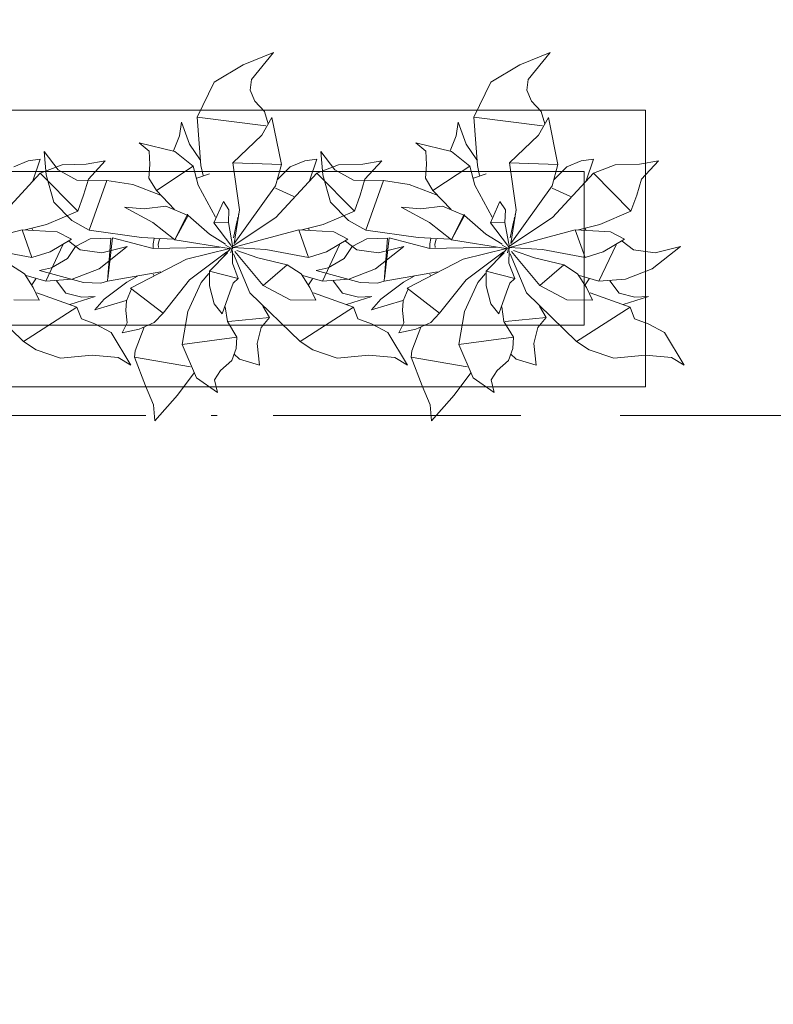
# Model space of a CAD drawing. Header units: millimetres. Extents: x 0 to 1184, y 0 to 836.
# Tile 16 of 86: x 155 to 167, y 530 to 546. Entities that reach past the tile are written whole.
import ezdxf
from ezdxf.xclip import XClip

# ---------------------------------------------------------------- set-up
doc = ezdxf.new("R2010")
doc.units = ezdxf.units.MM
doc.header["$MEASUREMENT"] = 0
doc.header["$XCLIPFRAME"] = 0
doc.linetypes.add('Штриховая', pattern=[5.644444, 2.822222, -2.822222])
doc.linetypes.add('Штрихпунктирная', pattern=[6.702778, 3.527778, -1.763889, 0, -1.411111])
for name, color, linetype in [('Интерьер - Мебель', 7, 'Continuous'), ('Элемент Модели - Зона', 7, 'Continuous'), ('Элемент Модели - Оси', 7, 'Continuous')]:
    doc.layers.add(name, color=color, linetype=linetype)

# ---------------------------------------------------------------- blocks, each defined once
blk = doc.blocks.new('Чертеж_4_4', base_point=(-278.479, 89.564))
at = {"layer": 'Интерьер - Мебель', "color": 252, "linetype": 'Continuous', "lineweight": 5}
for p, q in [((158.866, 545.464), (158.371, 545.262)), ((158.866, 545.464), (158.371, 545.262)), ((158.866, 545.464), (158.506, 545.025)), ((158.866, 545.464), (158.506, 545.025)), ((163.366, 545.464), (162.871, 545.262)), ((163.366, 545.464), (162.871, 545.262)), ((163.366, 545.464), (163.006, 545.025)), ((163.366, 545.464), (163.006, 545.025)), ((158.371, 545.262), (157.9, 544.98)), ((158.371, 545.262), (157.9, 544.98)), ((162.871, 545.262), (162.4, 544.98)), ((162.871, 545.262), (162.4, 544.98)), ((157.9, 544.98), (157.624, 544.413)), ((157.9, 544.98), (157.624, 544.413)), ((158.506, 545.025), (158.487, 544.852)), ((158.506, 545.025), (158.487, 544.852)), ((162.4, 544.98), (162.124, 544.413)), ((162.4, 544.98), (162.124, 544.413)), ((163.006, 545.025), (162.987, 544.852)), ((163.006, 545.025), (162.987, 544.852)), ((158.487, 544.852), (158.559, 544.674)), ((158.487, 544.852), (158.559, 544.674)), ((162.987, 544.852), (163.059, 544.674)), ((162.987, 544.852), (163.059, 544.674)), ((158.559, 544.674), (158.717, 544.503)), ((158.559, 544.674), (158.717, 544.503)), ((163.059, 544.674), (163.217, 544.503)), ((163.059, 544.674), (163.217, 544.503)), ((157.624, 544.413), (158.741, 544.272)), ((157.624, 544.413), (157.684, 543.629)), ((157.624, 544.413), (158.741, 544.272)), ((157.624, 544.413), (157.684, 543.629)), ((158.836, 544.408), (158.677, 544.12)), ((158.836, 544.408), (158.677, 544.12)), ((158.717, 544.503), (158.78, 544.306)), ((158.717, 544.503), (158.78, 544.306)), ((158.836, 544.408), (158.992, 543.645)), ((158.836, 544.408), (158.992, 543.645)), ((162.124, 544.413), (163.241, 544.272)), ((162.124, 544.413), (162.184, 543.629)), ((162.124, 544.413), (163.241, 544.272)), ((162.124, 544.413), (162.184, 543.629)), ((163.336, 544.408), (163.177, 544.12)), ((163.336, 544.408), (163.177, 544.12)), ((163.217, 544.503), (163.28, 544.306)), ((163.217, 544.503), (163.28, 544.306)), ((163.336, 544.408), (163.492, 543.645)), ((163.336, 544.408), (163.492, 543.645)), ((157.369, 544.334), (157.338, 544.11)), ((157.369, 544.334), (157.338, 544.11)), ((157.369, 544.334), (157.499, 543.976)), ((157.369, 544.334), (157.499, 543.976)), ((161.869, 544.334), (161.838, 544.11)), ((161.869, 544.334), (161.838, 544.11)), ((161.869, 544.334), (161.999, 543.976)), ((161.869, 544.334), (161.999, 543.976)), ((157.338, 544.11), (157.237, 543.863)), ((157.338, 544.11), (157.237, 543.863)), ((158.677, 544.12), (158.203, 543.668)), ((158.677, 544.12), (158.203, 543.668)), ((161.838, 544.11), (161.737, 543.863)), ((161.838, 544.11), (161.737, 543.863)), ((163.177, 544.12), (162.703, 543.668)), ((163.177, 544.12), (162.703, 543.668)), ((156.682, 543.994), (156.843, 543.859)), ((156.682, 543.994), (157.259, 543.852)), ((156.682, 543.994), (156.843, 543.859)), ((156.682, 543.994), (157.259, 543.852)), ((157.499, 543.976), (157.671, 543.721)), ((157.499, 543.976), (157.671, 543.721)), ((161.182, 543.994), (161.343, 543.859)), ((161.182, 543.994), (161.759, 543.852)), ((161.182, 543.994), (161.343, 543.859)), ((161.182, 543.994), (161.759, 543.852)), ((161.999, 543.976), (162.171, 543.721)), ((161.999, 543.976), (162.171, 543.721)), ((155.133, 543.854), (155.166, 543.475)), ((155.133, 543.854), (155.362, 543.554)), ((155.133, 543.854), (155.166, 543.475)), ((155.133, 543.854), (155.362, 543.554)), ((156.843, 543.859), (156.853, 543.644)), ((156.843, 543.859), (156.853, 543.644)), ((157.259, 543.852), (157.556, 543.614)), ((157.259, 543.852), (157.556, 543.614)), ((159.633, 543.854), (159.666, 543.475)), ((159.633, 543.854), (159.862, 543.554)), ((159.633, 543.854), (159.666, 543.475)), ((159.633, 543.854), (159.862, 543.554)), ((161.343, 543.859), (161.353, 543.644)), ((161.343, 543.859), (161.353, 543.644)), ((161.759, 543.852), (162.056, 543.614)), ((161.759, 543.852), (162.056, 543.614)), ((154.872, 543.702), (154.638, 543.603)), ((154.872, 543.702), (154.638, 543.603)), ((155.069, 543.732), (154.872, 543.702)), ((155.069, 543.732), (154.872, 543.702)), ((155.069, 543.732), (154.95, 543.377)), ((155.069, 543.732), (154.95, 543.377)), ((155.424, 543.639), (155.069, 543.503)), ((155.424, 543.639), (155.069, 543.503)), ((155.818, 543.651), (155.424, 543.639)), ((155.818, 543.651), (155.424, 543.639)), ((156.125, 543.705), (155.818, 543.651)), ((156.125, 543.705), (155.818, 543.651)), ((156.125, 543.705), (155.853, 543.405)), ((156.125, 543.705), (155.853, 543.405)), ((156.853, 543.644), (156.835, 543.423)), ((156.853, 543.644), (156.835, 543.423)), ((157.556, 543.614), (156.959, 543.22)), ((157.556, 543.614), (156.959, 543.22)), ((157.556, 543.614), (157.64, 543.306)), ((157.556, 543.614), (157.64, 543.306)), ((157.684, 543.629), (157.718, 543.464)), ((157.684, 543.629), (157.718, 543.464)), ((158.203, 543.668), (158.992, 543.645)), ((158.203, 543.668), (158.314, 542.907)), ((158.203, 543.668), (158.992, 543.645)), ((158.203, 543.668), (158.314, 542.907)), ((158.992, 543.645), (158.897, 543.298)), ((158.992, 543.645), (158.897, 543.298)), ((159.138, 543.603), (158.928, 543.397)), ((159.138, 543.603), (158.928, 543.397)), ((159.372, 543.702), (159.138, 543.603)), ((159.372, 543.702), (159.138, 543.603)), ((159.569, 543.732), (159.372, 543.702)), ((159.569, 543.732), (159.372, 543.702)), ((159.569, 543.732), (159.45, 543.377)), ((159.569, 543.732), (159.45, 543.377)), ((159.924, 543.639), (159.569, 543.503)), ((159.924, 543.639), (159.569, 543.503)), ((160.318, 543.651), (159.924, 543.639)), ((160.318, 543.651), (159.924, 543.639)), ((160.625, 543.705), (160.318, 543.651)), ((160.625, 543.705), (160.318, 543.651)), ((160.625, 543.705), (160.353, 543.405)), ((160.625, 543.705), (160.353, 543.405)), ((161.353, 543.644), (161.335, 543.423)), ((161.353, 543.644), (161.335, 543.423)), ((162.056, 543.614), (161.459, 543.22)), ((162.056, 543.614), (161.459, 543.22)), ((162.056, 543.614), (162.14, 543.306)), ((162.056, 543.614), (162.14, 543.306)), ((162.184, 543.629), (162.218, 543.464)), ((162.184, 543.629), (162.218, 543.464)), ((162.703, 543.668), (163.492, 543.645)), ((162.703, 543.668), (162.814, 542.907)), ((162.703, 543.668), (163.492, 543.645)), ((162.703, 543.668), (162.814, 542.907)), ((163.492, 543.645), (163.397, 543.298)), ((163.492, 543.645), (163.397, 543.298)), ((163.638, 543.603), (163.428, 543.397)), ((163.638, 543.603), (163.428, 543.397)), ((163.872, 543.702), (163.638, 543.603)), ((163.872, 543.702), (163.638, 543.603)), ((164.069, 543.732), (163.872, 543.702)), ((164.069, 543.732), (163.872, 543.702)), ((164.069, 543.732), (163.95, 543.377)), ((164.069, 543.732), (163.95, 543.377)), ((164.424, 543.639), (164.069, 543.503)), ((164.424, 543.639), (164.069, 543.503)), ((164.818, 543.651), (164.424, 543.639)), ((164.818, 543.651), (164.424, 543.639)), ((165.125, 543.705), (164.818, 543.651)), ((165.125, 543.705), (164.818, 543.651)), ((165.125, 543.705), (164.853, 543.405)), ((165.125, 543.705), (164.853, 543.405)), ((155.069, 543.503), (154.401, 542.78)), ((155.069, 543.503), (154.401, 542.78)), ((155.069, 543.503), (155.68, 542.885)), ((155.069, 543.503), (155.68, 542.885)), ((155.166, 543.475), (155.293, 543.032)), ((155.166, 543.475), (155.293, 543.032)), ((155.362, 543.554), (155.666, 543.389)), ((155.362, 543.554), (155.666, 543.389)), ((157.824, 543.493), (157.617, 543.422)), ((157.824, 543.493), (157.617, 543.422)), ((159.569, 543.503), (158.901, 542.78)), ((159.569, 543.503), (158.901, 542.78)), ((159.569, 543.503), (160.18, 542.885)), ((159.569, 543.503), (160.18, 542.885)), ((159.666, 543.475), (159.793, 543.032)), ((159.666, 543.475), (159.793, 543.032)), ((159.862, 543.554), (160.166, 543.389)), ((159.862, 543.554), (160.166, 543.389)), ((162.324, 543.493), (162.117, 543.422)), ((162.324, 543.493), (162.117, 543.422)), ((164.069, 543.503), (163.401, 542.78)), ((164.069, 543.503), (163.401, 542.78)), ((164.069, 543.503), (164.68, 542.885)), ((164.069, 543.503), (164.68, 542.885)), ((155.666, 543.389), (156.154, 543.385)), ((155.666, 543.389), (156.154, 543.385)), ((155.853, 543.405), (155.773, 543.147)), ((155.853, 543.405), (155.773, 543.147)), ((156.154, 543.385), (155.868, 542.576)), ((156.154, 543.385), (155.868, 542.576)), ((156.154, 543.385), (156.574, 543.319)), ((156.154, 543.385), (156.574, 543.319)), ((156.574, 543.319), (157.029, 543.143)), ((156.574, 543.319), (157.029, 543.143)), ((156.835, 543.423), (156.959, 543.22)), ((156.835, 543.423), (156.959, 543.22)), ((157.64, 543.306), (157.923, 542.788)), ((157.64, 543.306), (157.923, 542.788)), ((158.897, 543.298), (158.225, 542.357)), ((158.897, 543.298), (158.225, 542.357)), ((160.166, 543.389), (160.654, 543.385)), ((160.166, 543.389), (160.654, 543.385)), ((160.353, 543.405), (160.273, 543.147)), ((160.353, 543.405), (160.273, 543.147)), ((160.654, 543.385), (160.368, 542.576)), ((160.654, 543.385), (160.368, 542.576)), ((160.654, 543.385), (161.074, 543.319)), ((160.654, 543.385), (161.074, 543.319)), ((161.074, 543.319), (161.529, 543.143)), ((161.074, 543.319), (161.529, 543.143)), ((161.335, 543.423), (161.459, 543.22)), ((161.335, 543.423), (161.459, 543.22)), ((162.14, 543.306), (162.423, 542.788)), ((162.14, 543.306), (162.423, 542.788)), ((163.397, 543.298), (162.725, 542.357)), ((163.397, 543.298), (162.725, 542.357)), ((164.853, 543.405), (164.773, 543.147)), ((164.853, 543.405), (164.773, 543.147)), ((155.773, 543.147), (155.68, 542.885)), ((155.773, 543.147), (155.68, 542.885)), ((156.959, 543.22), (157.253, 542.913)), ((156.959, 543.22), (157.253, 542.913)), ((158.896, 543.261), (159.197, 543.123)), ((158.896, 543.261), (159.197, 543.123)), ((160.273, 543.147), (160.18, 542.885)), ((160.273, 543.147), (160.18, 542.885)), ((161.459, 543.22), (161.753, 542.913)), ((161.459, 543.22), (161.753, 542.913)), ((163.396, 543.261), (163.697, 543.123)), ((163.396, 543.261), (163.697, 543.123)), ((164.773, 543.147), (164.68, 542.885)), ((164.773, 543.147), (164.68, 542.885)), ((155.293, 543.032), (155.582, 542.731)), ((155.293, 543.032), (155.582, 542.731)), ((156.44, 542.952), (156.759, 542.924)), ((156.44, 542.952), (156.904, 542.701)), ((156.44, 542.952), (156.759, 542.924)), ((156.44, 542.952), (156.904, 542.701)), ((157.115, 542.964), (156.759, 542.924)), ((157.115, 542.964), (156.759, 542.924)), ((157.115, 542.964), (157.474, 542.812)), ((157.115, 542.964), (157.474, 542.812)), ((158.049, 543.044), (157.894, 542.697)), ((158.049, 543.044), (157.894, 542.697)), ((158.049, 543.044), (158.137, 542.906)), ((158.049, 543.044), (158.137, 542.906)), ((159.793, 543.032), (160.082, 542.731)), ((159.793, 543.032), (160.082, 542.731)), ((160.94, 542.952), (161.259, 542.924)), ((160.94, 542.952), (161.404, 542.701)), ((160.94, 542.952), (161.259, 542.924)), ((160.94, 542.952), (161.404, 542.701)), ((161.615, 542.964), (161.259, 542.924)), ((161.615, 542.964), (161.259, 542.924)), ((161.615, 542.964), (161.974, 542.812)), ((161.615, 542.964), (161.974, 542.812)), ((162.549, 543.044), (162.394, 542.697)), ((162.549, 543.044), (162.394, 542.697)), ((162.549, 543.044), (162.637, 542.906)), ((162.549, 543.044), (162.637, 542.906)), ((155.68, 542.885), (155.174, 542.668)), ((155.68, 542.885), (155.174, 542.668)), ((157.467, 542.834), (157.261, 542.416)), ((157.467, 542.834), (157.261, 542.416)), ((157.474, 542.812), (157.261, 542.416)), ((157.474, 542.812), (157.261, 542.416)), ((157.467, 542.834), (157.474, 542.812)), ((157.467, 542.834), (157.474, 542.812)), ((157.474, 542.812), (157.821, 542.512)), ((157.474, 542.812), (157.821, 542.512)), ((158.137, 542.906), (158.13, 542.699)), ((158.137, 542.906), (158.13, 542.699)), ((158.314, 542.907), (158.225, 542.357)), ((158.314, 542.907), (158.225, 542.357)), ((158.286, 542.788), (158.278, 542.749)), ((158.286, 542.788), (158.278, 542.749)), ((158.299, 542.846), (158.295, 542.826)), ((158.299, 542.846), (158.295, 542.826)), ((158.311, 542.904), (158.309, 542.894)), ((158.311, 542.904), (158.309, 542.894)), ((160.18, 542.885), (159.674, 542.668)), ((160.18, 542.885), (159.674, 542.668)), ((161.967, 542.834), (161.761, 542.416)), ((161.967, 542.834), (161.761, 542.416)), ((161.974, 542.812), (161.761, 542.416)), ((161.974, 542.812), (161.761, 542.416)), ((161.967, 542.834), (161.974, 542.812)), ((161.967, 542.834), (161.974, 542.812)), ((161.974, 542.812), (162.321, 542.512)), ((161.974, 542.812), (162.321, 542.512)), ((162.637, 542.906), (162.63, 542.699)), ((162.637, 542.906), (162.63, 542.699)), ((162.814, 542.907), (162.725, 542.357)), ((162.814, 542.907), (162.725, 542.357)), ((162.786, 542.788), (162.778, 542.749)), ((162.786, 542.788), (162.778, 542.749)), ((162.799, 542.846), (162.795, 542.826)), ((162.799, 542.846), (162.795, 542.826)), ((162.811, 542.904), (162.809, 542.894)), ((162.811, 542.904), (162.809, 542.894)), ((164.68, 542.885), (164.174, 542.668)), ((164.68, 542.885), (164.174, 542.668)), ((155.174, 542.668), (154.826, 542.579)), ((155.174, 542.668), (154.826, 542.579)), ((155.582, 542.731), (155.868, 542.576)), ((155.582, 542.731), (155.868, 542.576)), ((156.904, 542.701), (157.261, 542.416)), ((156.904, 542.701), (157.261, 542.416)), ((158.13, 542.699), (157.894, 542.697)), ((158.13, 542.699), (157.894, 542.697)), ((157.894, 542.697), (158.172, 542.331)), ((157.894, 542.697), (158.172, 542.331)), ((158.13, 542.699), (158.202, 542.291)), ((158.13, 542.699), (158.202, 542.291)), ((158.901, 542.78), (158.207, 542.323)), ((158.901, 542.78), (158.207, 542.323)), ((158.274, 542.73), (158.212, 542.45)), ((158.274, 542.73), (158.212, 542.45)), ((159.674, 542.668), (159.326, 542.579)), ((159.674, 542.668), (159.326, 542.579)), ((160.082, 542.731), (160.368, 542.576)), ((160.082, 542.731), (160.368, 542.576)), ((161.404, 542.701), (161.761, 542.416)), ((161.404, 542.701), (161.761, 542.416)), ((162.63, 542.699), (162.394, 542.697)), ((162.63, 542.699), (162.394, 542.697)), ((162.394, 542.697), (162.672, 542.331)), ((162.394, 542.697), (162.672, 542.331)), ((162.63, 542.699), (162.702, 542.291)), ((162.63, 542.699), (162.702, 542.291)), ((163.401, 542.78), (162.707, 542.323)), ((163.401, 542.78), (162.707, 542.323)), ((162.774, 542.73), (162.712, 542.45)), ((162.774, 542.73), (162.712, 542.45)), ((164.174, 542.668), (163.826, 542.579)), ((164.174, 542.668), (163.826, 542.579)), ((154.774, 542.582), (153.702, 542.291)), ((154.774, 542.582), (153.702, 542.291)), ((154.774, 542.582), (155.345, 542.548)), ((154.774, 542.582), (154.932, 542.133)), ((154.774, 542.582), (155.345, 542.548)), ((154.774, 542.582), (154.932, 542.133)), ((154.935, 542.61), (154.947, 542.573)), ((154.935, 542.61), (154.947, 542.573)), ((155.345, 542.548), (155.576, 542.428)), ((155.345, 542.548), (155.576, 542.428)), ((155.868, 542.576), (156.717, 542.456)), ((155.868, 542.576), (156.717, 542.456)), ((157.821, 542.512), (158.084, 542.346)), ((157.821, 542.512), (158.084, 542.346)), ((159.274, 542.582), (158.202, 542.291)), ((159.274, 542.582), (158.202, 542.291)), ((159.274, 542.582), (159.845, 542.548)), ((159.274, 542.582), (159.432, 542.133)), ((159.274, 542.582), (159.845, 542.548)), ((159.274, 542.582), (159.432, 542.133)), ((159.435, 542.61), (159.447, 542.573)), ((159.435, 542.61), (159.447, 542.573)), ((159.845, 542.548), (160.076, 542.428)), ((159.845, 542.548), (160.076, 542.428)), ((160.368, 542.576), (161.217, 542.456)), ((160.368, 542.576), (161.217, 542.456)), ((162.321, 542.512), (162.584, 542.346)), ((162.321, 542.512), (162.584, 542.346)), ((163.774, 542.582), (162.702, 542.291)), ((163.774, 542.582), (162.702, 542.291)), ((163.774, 542.582), (164.345, 542.548)), ((163.774, 542.582), (163.932, 542.133)), ((163.774, 542.582), (164.345, 542.548)), ((163.774, 542.582), (163.932, 542.133)), ((163.935, 542.61), (163.947, 542.573)), ((163.935, 542.61), (163.947, 542.573)), ((164.345, 542.548), (164.576, 542.428)), ((164.345, 542.548), (164.576, 542.428)), ((155.439, 542.335), (155.159, 541.748)), ((155.439, 542.335), (155.159, 541.748)), ((155.576, 542.428), (155.229, 542.221)), ((155.576, 542.428), (155.229, 542.221)), ((155.643, 542.31), (155.514, 542.113)), ((155.643, 542.31), (155.514, 542.113)), ((155.535, 542.396), (155.72, 542.254)), ((155.535, 542.396), (155.72, 542.254)), ((155.883, 542.434), (155.643, 542.31)), ((155.883, 542.434), (155.643, 542.31)), ((156.219, 542.446), (155.883, 542.434)), ((156.219, 542.446), (155.883, 542.434)), ((156.484, 542.31), (156.026, 541.946)), ((156.484, 542.31), (156.026, 541.946)), ((156.484, 542.31), (156.074, 542.209)), ((156.484, 542.31), (156.074, 542.209)), ((156.219, 542.446), (156.163, 541.746)), ((156.219, 542.446), (156.163, 541.746)), ((156.247, 542.452), (156.168, 541.784)), ((156.247, 542.452), (156.168, 541.784)), ((156.247, 542.452), (156.909, 542.28)), ((156.247, 542.452), (156.909, 542.28)), ((156.717, 542.456), (157.237, 542.428)), ((156.717, 542.456), (157.237, 542.428)), ((156.922, 542.44), (156.905, 542.352)), ((156.922, 542.44), (156.905, 542.352)), ((156.905, 542.352), (156.908, 542.285)), ((156.905, 542.352), (156.908, 542.285)), ((157.008, 542.429), (156.991, 542.348)), ((157.008, 542.429), (156.991, 542.348)), ((156.991, 542.348), (156.995, 542.292)), ((156.991, 542.348), (156.995, 542.292)), ((157.261, 542.416), (158.145, 542.278)), ((157.261, 542.416), (158.145, 542.278)), ((158.085, 542.333), (158.205, 542.269)), ((158.085, 542.333), (158.205, 542.269)), ((158.174, 542.326), (158.205, 542.269)), ((158.174, 542.326), (158.205, 542.269)), ((158.197, 542.316), (158.192, 542.296)), ((158.197, 542.316), (158.192, 542.296)), ((159.939, 542.335), (159.659, 541.748)), ((159.939, 542.335), (159.659, 541.748)), ((160.076, 542.428), (159.729, 542.221)), ((160.076, 542.428), (159.729, 542.221)), ((160.143, 542.31), (160.014, 542.113)), ((160.143, 542.31), (160.014, 542.113)), ((160.035, 542.396), (160.22, 542.254)), ((160.035, 542.396), (160.22, 542.254)), ((160.383, 542.434), (160.143, 542.31)), ((160.383, 542.434), (160.143, 542.31)), ((160.719, 542.446), (160.383, 542.434)), ((160.719, 542.446), (160.383, 542.434)), ((160.984, 542.31), (160.526, 541.946)), ((160.984, 542.31), (160.526, 541.946)), ((160.984, 542.31), (160.574, 542.209)), ((160.984, 542.31), (160.574, 542.209)), ((160.719, 542.446), (160.663, 541.746)), ((160.719, 542.446), (160.663, 541.746)), ((160.747, 542.452), (160.668, 541.784)), ((160.747, 542.452), (160.668, 541.784)), ((160.747, 542.452), (161.409, 542.28)), ((160.747, 542.452), (161.409, 542.28)), ((161.217, 542.456), (161.737, 542.428)), ((161.217, 542.456), (161.737, 542.428)), ((161.422, 542.44), (161.405, 542.352)), ((161.422, 542.44), (161.405, 542.352)), ((161.405, 542.352), (161.408, 542.285)), ((161.405, 542.352), (161.408, 542.285)), ((161.508, 542.429), (161.491, 542.348)), ((161.508, 542.429), (161.491, 542.348)), ((161.491, 542.348), (161.495, 542.292)), ((161.491, 542.348), (161.495, 542.292)), ((161.761, 542.416), (162.645, 542.278)), ((161.761, 542.416), (162.645, 542.278)), ((162.585, 542.333), (162.705, 542.269)), ((162.585, 542.333), (162.705, 542.269)), ((162.674, 542.326), (162.705, 542.269)), ((162.674, 542.326), (162.705, 542.269)), ((162.697, 542.316), (162.692, 542.296)), ((162.697, 542.316), (162.692, 542.296)), ((164.439, 542.335), (164.159, 541.748)), ((164.439, 542.335), (164.159, 541.748)), ((164.576, 542.428), (164.229, 542.221)), ((164.576, 542.428), (164.229, 542.221)), ((164.535, 542.396), (164.72, 542.254)), ((164.535, 542.396), (164.72, 542.254)), ((165.484, 542.31), (165.026, 541.946)), ((165.484, 542.31), (165.026, 541.946)), ((165.484, 542.31), (165.074, 542.209)), ((165.484, 542.31), (165.074, 542.209)), ((154.242, 542.263), (154.932, 542.133)), ((154.242, 542.263), (154.932, 542.133)), ((155.229, 542.221), (154.932, 542.133)), ((155.229, 542.221), (154.932, 542.133)), ((155.72, 542.254), (156.074, 542.209)), ((155.72, 542.254), (156.074, 542.209)), ((157.99, 542.298), (156.909, 542.28)), ((157.99, 542.298), (156.909, 542.28)), ((158.153, 542.279), (157.449, 542.106)), ((158.153, 542.279), (157.449, 542.106)), ((158.108, 542.221), (157.499, 541.767)), ((158.108, 542.221), (157.499, 541.767)), ((158.118, 542.207), (157.823, 541.909)), ((158.118, 542.207), (157.823, 541.909)), ((158.164, 542.277), (158.038, 542.131)), ((158.164, 542.277), (158.038, 542.131)), ((158.188, 542.277), (158.171, 542.208)), ((158.188, 542.277), (158.171, 542.208)), ((158.194, 542.301), (158.202, 542.291)), ((158.194, 542.301), (158.202, 542.291)), ((158.2, 542.244), (158.195, 542.037)), ((158.2, 542.244), (158.195, 542.037)), ((158.202, 542.291), (158.742, 542.263)), ((158.202, 542.291), (158.742, 542.263)), ((158.215, 542.188), (158.482, 541.555)), ((158.215, 542.188), (158.482, 541.555)), ((158.238, 542.229), (158.695, 541.673)), ((158.238, 542.229), (158.695, 541.673)), ((158.266, 542.247), (158.609, 542.126)), ((158.266, 542.247), (158.609, 542.126)), ((158.742, 542.263), (159.432, 542.133)), ((158.742, 542.263), (159.432, 542.133)), ((159.729, 542.221), (159.432, 542.133)), ((159.729, 542.221), (159.432, 542.133)), ((160.22, 542.254), (160.574, 542.209)), ((160.22, 542.254), (160.574, 542.209)), ((162.49, 542.298), (161.409, 542.28)), ((162.49, 542.298), (161.409, 542.28)), ((162.653, 542.279), (161.949, 542.106)), ((162.653, 542.279), (161.949, 542.106)), ((162.608, 542.221), (161.999, 541.767)), ((162.608, 542.221), (161.999, 541.767)), ((162.618, 542.207), (162.323, 541.909)), ((162.618, 542.207), (162.323, 541.909)), ((162.664, 542.277), (162.538, 542.131)), ((162.664, 542.277), (162.538, 542.131)), ((162.688, 542.277), (162.671, 542.208)), ((162.688, 542.277), (162.671, 542.208)), ((162.694, 542.301), (162.702, 542.291)), ((162.694, 542.301), (162.702, 542.291)), ((162.7, 542.244), (162.695, 542.037)), ((162.7, 542.244), (162.695, 542.037)), ((162.702, 542.291), (163.242, 542.263)), ((162.702, 542.291), (163.242, 542.263)), ((162.715, 542.188), (162.982, 541.555)), ((162.715, 542.188), (162.982, 541.555)), ((162.738, 542.229), (163.195, 541.673)), ((162.738, 542.229), (163.195, 541.673)), ((162.766, 542.247), (163.109, 542.126)), ((162.766, 542.247), (163.109, 542.126)), ((163.242, 542.263), (163.932, 542.133)), ((163.242, 542.263), (163.932, 542.133)), ((164.229, 542.221), (163.932, 542.133)), ((164.229, 542.221), (163.932, 542.133)), ((164.72, 542.254), (165.074, 542.209)), ((164.72, 542.254), (165.074, 542.209)), ((154.588, 542.011), (154.812, 541.866)), ((154.588, 542.011), (154.812, 541.866)), ((155.514, 542.113), (155.253, 541.961)), ((155.514, 542.113), (155.253, 541.961)), ((157.449, 542.106), (156.539, 541.633)), ((157.449, 542.106), (156.539, 541.633)), ((158.195, 542.037), (158.288, 541.791)), ((158.195, 542.037), (158.288, 541.791)), ((158.609, 542.126), (159.088, 542.011)), ((158.609, 542.126), (159.088, 542.011)), ((159.088, 542.011), (158.695, 541.673)), ((159.088, 542.011), (158.695, 541.673)), ((159.088, 542.011), (159.312, 541.866)), ((159.088, 542.011), (159.312, 541.866)), ((160.014, 542.113), (159.753, 541.961)), ((160.014, 542.113), (159.753, 541.961)), ((161.949, 542.106), (161.039, 541.633)), ((161.949, 542.106), (161.039, 541.633)), ((162.695, 542.037), (162.788, 541.791)), ((162.695, 542.037), (162.788, 541.791)), ((163.109, 542.126), (163.588, 542.011)), ((163.109, 542.126), (163.588, 542.011)), ((163.588, 542.011), (163.195, 541.673)), ((163.588, 542.011), (163.195, 541.673)), ((163.588, 542.011), (163.812, 541.866)), ((163.588, 542.011), (163.812, 541.866)), ((154.812, 541.866), (154.957, 541.644)), ((154.812, 541.866), (154.957, 541.644)), ((154.842, 541.836), (155.159, 541.748)), ((154.842, 541.836), (155.159, 541.748)), ((155.253, 541.961), (155.06, 541.919)), ((155.253, 541.961), (155.06, 541.919)), ((155.06, 541.919), (155.772, 541.722)), ((155.06, 541.919), (155.772, 541.722)), ((156.026, 541.946), (155.592, 541.78)), ((156.026, 541.946), (155.592, 541.78)), ((157.034, 541.897), (156.163, 541.746)), ((157.034, 541.897), (156.163, 541.746)), ((156.651, 541.827), (156.478, 541.729)), ((156.651, 541.827), (156.478, 541.729)), ((156.907, 541.86), (156.92, 541.84)), ((156.907, 541.86), (156.92, 541.84)), ((157.815, 541.87), (157.69, 541.723)), ((157.815, 541.87), (157.69, 541.723)), ((157.823, 541.909), (158.288, 541.791)), ((157.823, 541.909), (157.826, 541.668)), ((157.823, 541.909), (158.288, 541.791)), ((157.823, 541.909), (157.826, 541.668)), ((159.312, 541.866), (159.457, 541.644)), ((159.312, 541.866), (159.457, 541.644)), ((159.342, 541.836), (159.659, 541.748)), ((159.342, 541.836), (159.659, 541.748)), ((159.753, 541.961), (159.56, 541.919)), ((159.753, 541.961), (159.56, 541.919)), ((159.56, 541.919), (160.272, 541.722)), ((159.56, 541.919), (160.272, 541.722)), ((160.526, 541.946), (160.092, 541.78)), ((160.526, 541.946), (160.092, 541.78)), ((161.534, 541.897), (160.663, 541.746)), ((161.534, 541.897), (160.663, 541.746)), ((161.151, 541.827), (160.978, 541.729)), ((161.151, 541.827), (160.978, 541.729)), ((161.407, 541.86), (161.42, 541.84)), ((161.407, 541.86), (161.42, 541.84)), ((162.315, 541.87), (162.19, 541.723)), ((162.315, 541.87), (162.19, 541.723)), ((162.323, 541.909), (162.788, 541.791)), ((162.323, 541.909), (162.326, 541.668)), ((162.323, 541.909), (162.788, 541.791)), ((162.323, 541.909), (162.326, 541.668)), ((163.812, 541.866), (163.957, 541.644)), ((163.812, 541.866), (163.957, 541.644)), ((163.842, 541.836), (164.159, 541.748)), ((163.842, 541.836), (164.159, 541.748)), ((165.026, 541.946), (164.592, 541.78)), ((165.026, 541.946), (164.592, 541.78)), ((155.001, 541.783), (154.934, 541.686)), ((155.001, 541.783), (154.934, 541.686)), ((155.592, 541.78), (155.159, 541.748)), ((155.592, 541.78), (155.159, 541.748)), ((155.337, 541.751), (155.488, 541.552)), ((155.337, 541.751), (155.488, 541.552)), ((155.772, 541.722), (156.056, 541.711)), ((155.772, 541.722), (156.056, 541.711)), ((156.163, 541.746), (156.056, 541.711)), ((156.163, 541.746), (156.056, 541.711)), ((156.478, 541.729), (156.108, 541.456)), ((156.478, 541.729), (156.108, 541.456)), ((157.499, 541.767), (157.067, 541.227)), ((157.499, 541.767), (157.067, 541.227)), ((157.69, 541.723), (157.472, 541.254)), ((157.69, 541.723), (157.472, 541.254)), ((157.826, 541.668), (157.901, 541.378)), ((157.826, 541.668), (157.901, 541.378)), ((158.209, 541.714), (158.153, 541.569)), ((158.209, 541.714), (158.153, 541.569)), ((158.288, 541.791), (158.209, 541.714)), ((158.288, 541.791), (158.209, 541.714)), ((158.695, 541.673), (159.138, 541.442)), ((158.695, 541.673), (159.138, 541.442)), ((159.501, 541.783), (159.434, 541.686)), ((159.501, 541.783), (159.434, 541.686)), ((160.092, 541.78), (159.659, 541.748)), ((160.092, 541.78), (159.659, 541.748)), ((159.837, 541.751), (159.988, 541.552)), ((159.837, 541.751), (159.988, 541.552)), ((160.272, 541.722), (160.556, 541.711)), ((160.272, 541.722), (160.556, 541.711)), ((160.663, 541.746), (160.556, 541.711)), ((160.663, 541.746), (160.556, 541.711)), ((160.978, 541.729), (160.608, 541.456)), ((160.978, 541.729), (160.608, 541.456)), ((161.999, 541.767), (161.567, 541.227)), ((161.999, 541.767), (161.567, 541.227)), ((162.19, 541.723), (161.972, 541.254)), ((162.19, 541.723), (161.972, 541.254)), ((162.326, 541.668), (162.401, 541.378)), ((162.326, 541.668), (162.401, 541.378)), ((162.709, 541.714), (162.653, 541.569)), ((162.709, 541.714), (162.653, 541.569)), ((162.788, 541.791), (162.709, 541.714)), ((162.788, 541.791), (162.709, 541.714)), ((163.195, 541.673), (163.638, 541.442)), ((163.195, 541.673), (163.638, 541.442)), ((164.001, 541.783), (163.934, 541.686)), ((164.001, 541.783), (163.934, 541.686)), ((164.592, 541.78), (164.159, 541.748)), ((164.592, 541.78), (164.159, 541.748)), ((164.337, 541.751), (164.488, 541.552)), ((164.337, 541.751), (164.488, 541.552)), ((153.982, 541.555), (154.796, 540.764)), ((153.982, 541.555), (154.796, 540.764)), ((154.957, 541.644), (155.053, 541.435)), ((154.957, 541.644), (155.053, 541.435)), ((155.015, 541.557), (155.664, 541.325)), ((155.015, 541.557), (155.664, 541.325)), ((155.488, 541.552), (155.745, 541.487)), ((155.488, 541.552), (155.745, 541.487)), ((156.556, 541.62), (156.472, 541.426)), ((156.556, 541.62), (156.472, 541.426)), ((156.539, 541.633), (157.067, 541.227)), ((156.539, 541.633), (157.067, 541.227)), ((158.153, 541.569), (158.03, 541.217)), ((158.153, 541.569), (158.03, 541.217)), ((158.482, 541.555), (159.296, 540.764)), ((158.482, 541.555), (159.296, 540.764)), ((159.457, 541.644), (159.553, 541.435)), ((159.457, 541.644), (159.553, 541.435)), ((159.515, 541.557), (160.164, 541.325)), ((159.515, 541.557), (160.164, 541.325)), ((159.988, 541.552), (160.245, 541.487)), ((159.988, 541.552), (160.245, 541.487)), ((161.056, 541.62), (160.972, 541.426)), ((161.056, 541.62), (160.972, 541.426)), ((161.039, 541.633), (161.567, 541.227)), ((161.039, 541.633), (161.567, 541.227)), ((162.653, 541.569), (162.53, 541.217)), ((162.653, 541.569), (162.53, 541.217)), ((162.982, 541.555), (163.796, 540.764)), ((162.982, 541.555), (163.796, 540.764)), ((163.957, 541.644), (164.053, 541.435)), ((163.957, 541.644), (164.053, 541.435)), ((164.015, 541.557), (164.664, 541.325)), ((164.015, 541.557), (164.664, 541.325)), ((164.488, 541.552), (164.745, 541.487)), ((164.488, 541.552), (164.745, 541.487)), ((154.638, 541.442), (155.053, 541.435)), ((154.638, 541.442), (155.053, 541.435)), ((155.963, 541.497), (155.554, 541.368)), ((155.963, 541.497), (155.554, 541.368)), ((155.963, 541.497), (155.745, 541.487)), ((155.963, 541.497), (155.745, 541.487)), ((156.108, 541.456), (155.959, 541.279)), ((156.108, 541.456), (155.959, 541.279)), ((156.467, 541.431), (155.959, 541.279)), ((156.467, 541.431), (155.959, 541.279)), ((156.472, 541.426), (156.464, 541.267)), ((156.472, 541.426), (156.464, 541.267)), ((157.901, 541.378), (158.03, 541.217)), ((157.901, 541.378), (158.03, 541.217)), ((159.138, 541.442), (159.553, 541.435)), ((159.138, 541.442), (159.553, 541.435)), ((160.463, 541.497), (160.054, 541.368)), ((160.463, 541.497), (160.054, 541.368)), ((160.463, 541.497), (160.245, 541.487)), ((160.463, 541.497), (160.245, 541.487)), ((160.608, 541.456), (160.459, 541.279)), ((160.608, 541.456), (160.459, 541.279)), ((160.967, 541.431), (160.459, 541.279)), ((160.967, 541.431), (160.459, 541.279)), ((160.972, 541.426), (160.964, 541.267)), ((160.972, 541.426), (160.964, 541.267)), ((162.401, 541.378), (162.53, 541.217)), ((162.401, 541.378), (162.53, 541.217)), ((163.638, 541.442), (164.053, 541.435)), ((163.638, 541.442), (164.053, 541.435)), ((164.963, 541.497), (164.554, 541.368)), ((164.963, 541.497), (164.554, 541.368)), ((164.963, 541.497), (164.745, 541.487)), ((164.963, 541.497), (164.745, 541.487)), ((155.664, 541.325), (154.796, 540.764)), ((155.664, 541.325), (154.796, 540.764)), ((155.664, 541.325), (155.739, 541.136)), ((155.664, 541.325), (155.739, 541.136)), ((156.464, 541.267), (156.484, 541.066)), ((156.464, 541.267), (156.484, 541.066)), ((157.067, 541.227), (156.924, 541.076)), ((157.067, 541.227), (156.924, 541.076)), ((157.472, 541.254), (157.379, 540.715)), ((157.472, 541.254), (157.379, 540.715)), ((158.077, 541.328), (158.114, 541.09)), ((158.077, 541.328), (158.114, 541.09)), ((158.693, 541.338), (158.802, 541.153)), ((158.693, 541.338), (158.802, 541.153)), ((158.725, 541.323), (158.7, 541.315)), ((158.725, 541.323), (158.7, 541.315)), ((160.164, 541.325), (159.296, 540.764)), ((160.164, 541.325), (159.296, 540.764)), ((160.164, 541.325), (160.239, 541.136)), ((160.164, 541.325), (160.239, 541.136)), ((160.964, 541.267), (160.984, 541.066)), ((160.964, 541.267), (160.984, 541.066)), ((161.567, 541.227), (161.424, 541.076)), ((161.567, 541.227), (161.424, 541.076)), ((161.972, 541.254), (161.879, 540.715)), ((161.972, 541.254), (161.879, 540.715)), ((162.577, 541.328), (162.614, 541.09)), ((162.577, 541.328), (162.614, 541.09)), ((163.193, 541.338), (163.302, 541.153)), ((163.193, 541.338), (163.302, 541.153)), ((163.225, 541.323), (163.2, 541.315)), ((163.225, 541.323), (163.2, 541.315)), ((164.664, 541.325), (163.796, 540.764)), ((164.664, 541.325), (163.796, 540.764)), ((164.664, 541.325), (164.739, 541.136)), ((164.664, 541.325), (164.739, 541.136)), ((155.739, 541.136), (155.959, 541.05)), ((155.739, 541.136), (155.959, 541.05)), ((155.959, 541.05), (156.224, 540.914)), ((155.959, 541.05), (156.224, 540.914)), ((156.484, 541.066), (156.404, 540.904)), ((156.484, 541.066), (156.404, 540.904)), ((156.924, 541.076), (156.68, 540.963)), ((156.924, 541.076), (156.68, 540.963)), ((158.114, 541.09), (158.27, 540.834)), ((158.114, 541.09), (158.27, 540.834)), ((158.802, 541.153), (158.134, 541.09)), ((158.802, 541.153), (158.134, 541.09)), ((158.802, 541.153), (158.663, 540.99)), ((158.802, 541.153), (158.663, 540.99)), ((160.239, 541.136), (160.459, 541.05)), ((160.239, 541.136), (160.459, 541.05)), ((160.459, 541.05), (160.724, 540.914)), ((160.459, 541.05), (160.724, 540.914)), ((160.984, 541.066), (160.904, 540.904)), ((160.984, 541.066), (160.904, 540.904)), ((161.424, 541.076), (161.18, 540.963)), ((161.424, 541.076), (161.18, 540.963)), ((162.614, 541.09), (162.77, 540.834)), ((162.614, 541.09), (162.77, 540.834)), ((163.302, 541.153), (162.634, 541.09)), ((163.302, 541.153), (162.634, 541.09)), ((163.302, 541.153), (163.163, 540.99)), ((163.302, 541.153), (163.163, 540.99)), ((164.739, 541.136), (164.959, 541.05)), ((164.739, 541.136), (164.959, 541.05)), ((164.959, 541.05), (165.224, 540.914)), ((164.959, 541.05), (165.224, 540.914)), ((156.224, 540.914), (156.543, 540.379)), ((156.224, 540.914), (156.543, 540.379)), ((156.68, 540.963), (156.404, 540.904)), ((156.68, 540.963), (156.404, 540.904)), ((156.762, 541), (156.615, 540.611)), ((156.762, 541), (156.615, 540.611)), ((158.663, 540.99), (158.597, 540.735)), ((158.663, 540.99), (158.597, 540.735)), ((160.724, 540.914), (161.043, 540.379)), ((160.724, 540.914), (161.043, 540.379)), ((161.18, 540.963), (160.904, 540.904)), ((161.18, 540.963), (160.904, 540.904)), ((161.262, 541), (161.115, 540.611)), ((161.262, 541), (161.115, 540.611)), ((163.163, 540.99), (163.097, 540.735)), ((163.163, 540.99), (163.097, 540.735)), ((165.224, 540.914), (165.543, 540.379)), ((165.224, 540.914), (165.543, 540.379)), ((154.796, 540.764), (155.002, 540.627)), ((154.796, 540.764), (155.002, 540.627)), ((158.27, 540.834), (157.379, 540.715)), ((158.27, 540.834), (157.379, 540.715)), ((157.379, 540.715), (157.612, 540.173)), ((157.379, 540.715), (157.612, 540.173)), ((158.27, 540.834), (158.256, 540.65)), ((158.27, 540.834), (158.256, 540.65)), ((158.597, 540.735), (158.637, 540.381)), ((158.597, 540.735), (158.637, 540.381)), ((159.296, 540.764), (159.502, 540.627)), ((159.296, 540.764), (159.502, 540.627)), ((162.77, 540.834), (161.879, 540.715)), ((162.77, 540.834), (161.879, 540.715)), ((161.879, 540.715), (162.112, 540.173)), ((161.879, 540.715), (162.112, 540.173)), ((162.77, 540.834), (162.756, 540.65)), ((162.77, 540.834), (162.756, 540.65)), ((163.097, 540.735), (163.137, 540.381)), ((163.097, 540.735), (163.137, 540.381)), ((163.796, 540.764), (164.002, 540.627)), ((163.796, 540.764), (164.002, 540.627)), ((155.002, 540.627), (155.399, 540.495)), ((155.002, 540.627), (155.399, 540.495)), ((155.914, 540.545), (155.399, 540.495)), ((155.914, 540.545), (155.399, 540.495)), ((155.914, 540.545), (156.34, 540.504)), ((155.914, 540.545), (156.34, 540.504)), ((156.615, 540.611), (156.603, 540.512)), ((156.615, 540.611), (156.603, 540.512)), ((158.256, 540.65), (158.186, 540.454)), ((158.256, 540.65), (158.186, 540.454)), ((158.221, 540.566), (158.31, 540.48)), ((158.221, 540.566), (158.31, 540.48)), ((159.502, 540.627), (159.899, 540.495)), ((159.502, 540.627), (159.899, 540.495)), ((160.414, 540.545), (159.899, 540.495)), ((160.414, 540.545), (159.899, 540.495)), ((160.414, 540.545), (160.84, 540.504)), ((160.414, 540.545), (160.84, 540.504)), ((161.115, 540.611), (161.103, 540.512)), ((161.115, 540.611), (161.103, 540.512)), ((162.756, 540.65), (162.686, 540.454)), ((162.756, 540.65), (162.686, 540.454)), ((162.721, 540.566), (162.81, 540.48)), ((162.721, 540.566), (162.81, 540.48)), ((164.002, 540.627), (164.399, 540.495)), ((164.002, 540.627), (164.399, 540.495)), ((164.914, 540.545), (164.399, 540.495)), ((164.914, 540.545), (164.399, 540.495)), ((164.914, 540.545), (165.34, 540.504)), ((164.914, 540.545), (165.34, 540.504)), ((156.34, 540.504), (156.543, 540.379)), ((156.34, 540.504), (156.543, 540.379)), ((156.603, 540.512), (157.515, 540.355)), ((156.603, 540.512), (156.783, 540.044)), ((156.603, 540.512), (157.515, 540.355)), ((156.603, 540.512), (156.783, 540.044)), ((158.186, 540.454), (158.001, 540.293)), ((158.186, 540.454), (158.001, 540.293)), ((158.31, 540.48), (158.637, 540.381)), ((158.31, 540.48), (158.637, 540.381)), ((160.84, 540.504), (161.043, 540.379)), ((160.84, 540.504), (161.043, 540.379)), ((161.103, 540.512), (162.015, 540.355)), ((161.103, 540.512), (161.283, 540.044)), ((161.103, 540.512), (162.015, 540.355)), ((161.103, 540.512), (161.283, 540.044)), ((162.686, 540.454), (162.501, 540.293)), ((162.686, 540.454), (162.501, 540.293)), ((162.81, 540.48), (163.137, 540.381)), ((162.81, 540.48), (163.137, 540.381)), ((165.34, 540.504), (165.543, 540.379)), ((165.34, 540.504), (165.543, 540.379)), ((157.576, 540.257), (157.304, 539.89)), ((157.576, 540.257), (157.304, 539.89)), ((158.001, 540.293), (157.903, 540.139)), ((158.001, 540.293), (157.903, 540.139)), ((162.076, 540.257), (161.804, 539.89)), ((162.076, 540.257), (161.804, 539.89)), ((162.501, 540.293), (162.403, 540.139)), ((162.501, 540.293), (162.403, 540.139)), ((157.612, 540.173), (157.954, 539.933)), ((157.612, 540.173), (157.954, 539.933)), ((157.903, 540.139), (157.954, 539.933)), ((157.903, 540.139), (157.954, 539.933)), ((162.112, 540.173), (162.454, 539.933)), ((162.112, 540.173), (162.454, 539.933)), ((162.403, 540.139), (162.454, 539.933)), ((162.403, 540.139), (162.454, 539.933)), ((156.783, 540.044), (156.912, 539.733)), ((156.783, 540.044), (156.912, 539.733)), ((161.283, 540.044), (161.412, 539.733)), ((161.283, 540.044), (161.412, 539.733)), ((157.304, 539.89), (156.936, 539.473)), ((157.304, 539.89), (156.936, 539.473)), ((161.804, 539.89), (161.436, 539.473)), ((161.804, 539.89), (161.436, 539.473)), ((156.912, 539.733), (156.936, 539.473)), ((156.912, 539.733), (156.936, 539.473)), ((161.412, 539.733), (161.436, 539.473)), ((161.412, 539.733), (161.436, 539.473))]:
    blk.add_line(p, q, dxfattribs=at)
at = {"layer": 'Интерьер - Мебель', "color": 7, "linetype": 'Continuous', "lineweight": 15}
for p, q in [((164.918, 544.529), (146.918, 544.529)), ((164.918, 540.029), (164.918, 544.529)), ((163.918, 543.529), (147.918, 543.529)), ((163.918, 541.029), (163.918, 543.529)), ((147.918, 541.029), (163.918, 541.029)), ((146.918, 540.029), (164.918, 540.029))]:
    blk.add_line(p, q, dxfattribs=at)
at = {"layer": 'Элемент Модели - Зона', "color": 7, "linetype": 'Штриховая', "lineweight": 15, "flags": 128}
for points in [[(83.021, 539.138), (82.621, 539.138), (82.621, 452.764), (140.324, 452.764), (140.324, 480.98), (172.947, 513.615), (173.088, 513.474), (173.088, 513.764), (354.521, 513.764), (354.521, 513.564), (495.519, 513.564), (495.519, 513.764), (862.335, 513.764), (894.689, 481.329), (894.722, 477.983), (894.722, 452.614), (895.121, 452.614), (895.121, 432.564), (892.721, 432.564), (892.721, 446.564), (888.521, 446.564), (888.521, 450.564), (804.521, 450.564), (804.521, 446.564), (798.521, 446.564), (798.521, 450.564), (714.721, 450.564), (714.721, 359.264), (798.521, 359.264), (798.521, 366.064), (804.521, 366.064), (804.521, 354.164), (845.321, 354.164), (845.321, 363.264), (846.521, 363.264), (846.521, 301.365), (892.721, 301.365), (892.721, 352.064), (888.021, 352.064), (888.021, 367.064), (892.721, 367.064), (892.721, 417.564), (895.121, 417.564), (895.121, 291.065), (892.721, 291.065), (892.721, 298.965), (714.721, 298.965), (714.721, 236.065), (892.721, 236.065), (892.721, 266.565), (888.522, 266.565), (888.522, 272.82), (892.721, 272.82), (892.721, 276.065), (895.121, 276.065), (895.121, 272.765), (930.021, 272.765), (930.021, 461.615), (923.91, 461.615), (923.91, 539.564), (978.521, 539.564), (978.521, 542.564), (984.521, 542.564), (984.521, 539.564), (1131.771, 539.564), (1131.771, 540.564), (1122.771, 540.564), (1122.771, 564.564), (1048.521, 564.564), (1048.521, 626.364), (1026.821, 626.364), (1026.821, 632.564), (1013.35, 632.564), (984.521, 632.564), (984.521, 626.564), (978.521, 626.564), (978.521, 631.689), (969.519, 631.689), (894.521, 631.689), (894.521, 626.564), (888.521, 626.564), (888.521, 631.689), (804.521, 631.689), (804.521, 626.564), (798.521, 626.564), (798.521, 631.689), (714.521, 631.689), (714.521, 626.564), (708.521, 626.564), (708.521, 631.689), (628.021, 631.689), (628.021, 626.564), (622.021, 626.564), (621.021, 626.564), (621.021, 575.892), (496.022, 575.892), (496.022, 627.564), (496.022, 706.464), (496.122, 706.464), (496.122, 768.064), (468.721, 768.064), (468.721, 686.864), (461.167, 686.864), (461.167, 631.684), (444.522, 631.684), (444.522, 626.564), (438.522, 626.564), (438.522, 631.684), (354.521, 631.684), (354.521, 626.564), (348.521, 626.564), (348.521, 631.684), (331.772, 631.684), (331.772, 554.564), (331.772, 539.564), (264.521, 539.564), (264.521, 536.564), (258.521, 536.564), (258.521, 539.564), (174.521, 539.564), (174.521, 536.564), (168.521, 536.564), (168.521, 539.564), (89.021, 539.564), (89.021, 536.564), (83.021, 536.564)], [(82.621, 541.138), (82.621, 539.138), (83.021, 539.138), (83.021, 542.564), (89.021, 542.564), (89.021, 539.564), (168.521, 539.564), (168.521, 542.564), (174.521, 542.564), (174.521, 539.564), (258.521, 539.564), (258.521, 542.564), (264.521, 542.564), (264.521, 539.138), (331.772, 539.138), (331.772, 631.689), (331.877, 631.689), (331.877, 686.864), (327.321, 686.864), (327.321, 720.364), (324.521, 720.364), (324.521, 722.764), (348.321, 722.764), (348.321, 734.564), (280.721, 734.564), (280.721, 722.764), (309.521, 722.764), (309.521, 720.364), (301.521, 720.364), (301.521, 615.564), (207.521, 615.564), (207.521, 626.564), (82.621, 626.564), (82.621, 626.064)]]:
    blk.add_lwpolyline(points, close=True, dxfattribs=at)
at = {"layer": 'Элемент Модели - Оси', "color": 7, "linetype": 'Штрихпунктирная', "lineweight": 15}
blk.add_line((57.32, 539.564), (1181.052, 539.564), dxfattribs=at)

msp = doc.modelspace()

# ---------------------------------------------------------------- block references
at = {"color": 161, "linetype": 'Continuous', "lineweight": 40, "true_color": 0x83aefe}
ref = msp.add_blockref('Чертеж_4_4', (-278.479, 89.564), dxfattribs=at)
XClip(ref).set_block_clipping_path([(57.3201676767, 151.7660533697), (1181.0522393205, 828.727105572)])

doc.saveas('drawing.dxf')
